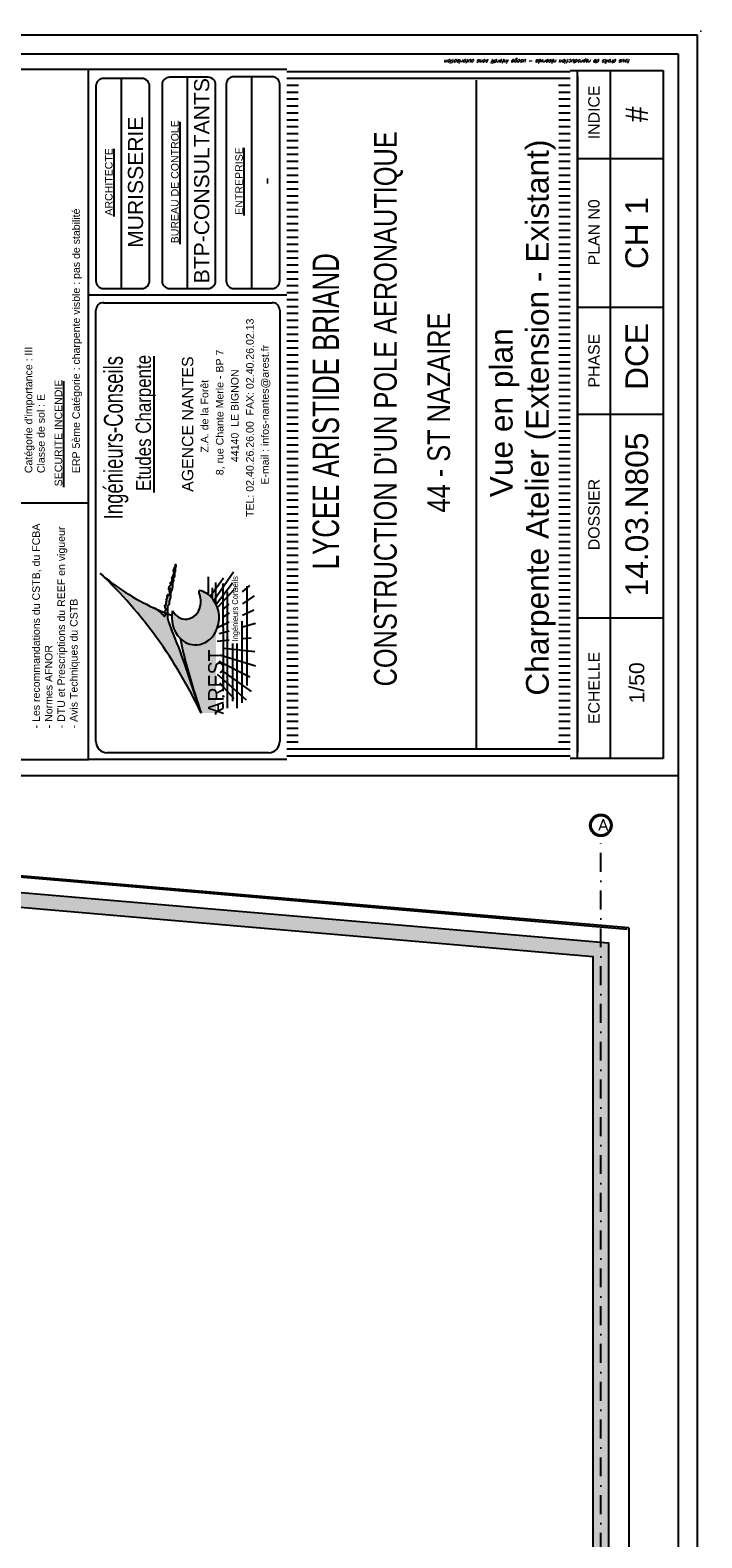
# Model space of a CAD drawing. Extents: x 293186 to 369035, y -341273 to -122059.
# Tile 64 of 64: x 343013 to 351909, y -142014 to -122059. Entities that reach past the tile are written whole.
import ezdxf

# ---------------------------------------------------------------- set-up
doc = ezdxf.new("R2010")
doc.units = 0
doc.header["$LTSCALE"] = 50
doc.linetypes.add('DASHDOT', pattern=[10, 5, -2.5, 0, -2.5])
doc.layers.get('0').update_dxf_attribs({"color": 1, "linetype": 'CONTINUOUS'})
doc.layers.add('ECHELLE_1_50', color=7, linetype='CONTINUOUS')
doc.styles.add('ARIAL', font='txt')
doc.styles.add('ARIAL_BLACK', font='txt')
doc.styles.add('CADWORK5', font='ROMAND', dxfattribs={"width": 0.8})
doc.styles.add('COMIC_SANS_MS', font='txt')
doc.styles.add('ROMANS', font='ROMANS')

# ---------------------------------------------------------------- blocks, each defined once
blk = doc.blocks.new('*X51')
at = {"layer": 'ECHELLE_1_50', "color": 17, "linetype": 'CONTINUOUS'}
for p, q in [((350163, -122609), (346413, -122609)), ((350163, -122700), (346413, -122700)), ((346567, -122792), (346413, -122792)), ((346563, -122883), (346413, -122883)), ((350163, -122792), (350008, -122792)), ((350163, -122883), (350013, -122883)), ((346563, -122975), (346413, -122975)), ((346563, -123066), (346413, -123066)), ((350163, -122975), (350013, -122975)), ((350163, -123066), (350013, -123066)), ((346563, -123158), (346413, -123158)), ((346563, -123249), (346413, -123249)), ((350163, -123158), (350013, -123158)), ((350163, -123249), (350013, -123249)), ((346563, -123341), (346413, -123341)), ((346563, -123432), (346413, -123432)), ((350163, -123341), (350013, -123341)), ((350163, -123432), (350013, -123432)), ((346563, -123524), (346413, -123524)), ((346563, -123615), (346413, -123615)), ((346563, -123707), (346413, -123707)), ((350163, -123524), (350013, -123524)), ((350163, -123615), (350013, -123615)), ((350163, -123707), (350013, -123707)), ((346563, -123798), (346413, -123798)), ((346563, -123890), (346413, -123890)), ((350163, -123798), (350013, -123798)), ((350163, -123890), (350013, -123890)), ((346563, -123981), (346413, -123981)), ((346563, -124073), (346413, -124073)), ((350163, -123981), (350013, -123981)), ((350163, -124073), (350013, -124073)), ((346563, -124164), (346413, -124164)), ((346563, -124256), (346413, -124256)), ((350163, -124164), (350013, -124164)), ((350163, -124256), (350013, -124256)), ((346563, -124347), (346413, -124347)), ((346563, -124439), (346413, -124439)), ((350163, -124347), (350013, -124347)), ((350163, -124439), (350013, -124439)), ((346563, -124530), (346413, -124530)), ((346563, -124622), (346413, -124622)), ((346563, -124713), (346413, -124713)), ((350163, -124530), (350013, -124530)), ((350163, -124622), (350013, -124622)), ((350163, -124713), (350013, -124713)), ((346563, -124805), (346413, -124805)), ((346563, -124896), (346413, -124896)), ((350163, -124805), (350013, -124805)), ((350163, -124896), (350013, -124896)), ((346563, -124988), (346413, -124988)), ((346563, -125079), (346413, -125079)), ((350163, -124988), (350013, -124988)), ((350163, -125079), (350013, -125079)), ((346563, -125171), (346413, -125171)), ((346563, -125262), (346413, -125262)), ((350163, -125171), (350013, -125171)), ((350163, -125262), (350013, -125262)), ((346563, -125354), (346413, -125354)), ((346563, -125445), (346413, -125445)), ((350163, -125354), (350013, -125354)), ((350163, -125445), (350013, -125445)), ((346563, -125537), (346413, -125537)), ((346563, -125628), (346413, -125628)), ((350163, -125537), (350013, -125537)), ((350163, -125628), (350013, -125628)), ((346563, -125720), (346413, -125720)), ((346563, -125811), (346413, -125811)), ((346563, -125903), (346413, -125903)), ((350163, -125720), (350013, -125720)), ((350163, -125811), (350013, -125811)), ((350163, -125903), (350013, -125903)), ((346563, -125994), (346413, -125994)), ((346563, -126086), (346413, -126086)), ((350163, -125994), (350013, -125994)), ((350163, -126086), (350013, -126086)), ((346563, -126177), (346413, -126177)), ((346563, -126269), (346413, -126269)), ((350163, -126177), (350013, -126177)), ((350163, -126269), (350013, -126269)), ((346563, -126360), (346413, -126360)), ((346563, -126452), (346413, -126452)), ((350163, -126360), (350013, -126360)), ((350163, -126452), (350013, -126452)), ((346563, -126543), (346413, -126543)), ((346563, -126635), (346413, -126635)), ((350163, -126543), (350013, -126543)), ((350163, -126635), (350013, -126635)), ((346563, -126726), (346413, -126726)), ((346563, -126818), (346413, -126818)), ((346563, -126909), (346413, -126909)), ((350163, -126726), (350013, -126726)), ((350163, -126818), (350013, -126818)), ((350163, -126909), (350013, -126909)), ((346563, -127001), (346413, -127001)), ((346563, -127092), (346413, -127092)), ((350163, -127001), (350013, -127001)), ((350163, -127092), (350013, -127092)), ((346563, -127184), (346413, -127184)), ((346563, -127275), (346413, -127275)), ((350163, -127184), (350013, -127184)), ((350163, -127275), (350013, -127275)), ((346563, -127367), (346413, -127367)), ((346563, -127458), (346413, -127458)), ((350163, -127367), (350013, -127367)), ((350163, -127458), (350013, -127458)), ((346563, -127550), (346413, -127550)), ((346563, -127641), (346413, -127641)), ((350163, -127550), (350013, -127550)), ((350163, -127641), (350013, -127641)), ((346563, -127733), (346413, -127733)), ((346563, -127824), (346413, -127824)), ((350163, -127733), (350013, -127733)), ((350163, -127824), (350013, -127824)), ((346563, -127916), (346413, -127916)), ((346563, -128007), (346413, -128007)), ((346563, -128099), (346413, -128099)), ((350163, -127916), (350013, -127916)), ((350163, -128007), (350013, -128007)), ((350163, -128099), (350013, -128099)), ((346563, -128190), (346413, -128190)), ((346563, -128282), (346413, -128282)), ((350163, -128190), (350013, -128190)), ((350163, -128282), (350013, -128282)), ((346563, -128373), (346413, -128373)), ((346563, -128465), (346413, -128465)), ((350163, -128373), (350013, -128373)), ((350163, -128465), (350013, -128465)), ((346563, -128556), (346413, -128556)), ((346563, -128648), (346413, -128648)), ((350163, -128556), (350013, -128556)), ((350163, -128648), (350013, -128648)), ((346563, -128739), (346413, -128739)), ((346563, -128831), (346413, -128831)), ((350163, -128739), (350013, -128739)), ((350163, -128831), (350013, -128831)), ((346563, -128922), (346413, -128922)), ((346563, -129014), (346413, -129014)), ((346563, -129105), (346413, -129105)), ((350163, -128922), (350013, -128922)), ((350163, -129014), (350013, -129014)), ((350163, -129105), (350013, -129105)), ((346563, -129197), (346413, -129197)), ((346563, -129288), (346413, -129288)), ((350163, -129197), (350013, -129197)), ((350163, -129288), (350013, -129288)), ((346563, -129380), (346413, -129380)), ((346563, -129471), (346413, -129471)), ((350163, -129380), (350013, -129380)), ((350163, -129471), (350013, -129471)), ((346563, -129563), (346413, -129563)), ((346563, -129654), (346413, -129654)), ((350163, -129563), (350013, -129563)), ((350163, -129654), (350013, -129654)), ((346563, -129746), (346413, -129746)), ((346563, -129837), (346413, -129837)), ((350163, -129746), (350013, -129746)), ((350163, -129837), (350013, -129837)), ((346563, -129929), (346413, -129929)), ((346563, -130020), (346413, -130020)), ((350163, -129929), (350013, -129929)), ((350163, -130020), (350013, -130020)), ((346563, -130112), (346413, -130112)), ((346563, -130203), (346413, -130203)), ((346563, -130295), (346413, -130295)), ((350163, -130112), (350013, -130112)), ((350163, -130203), (350013, -130203)), ((350163, -130295), (350013, -130295)), ((346563, -130386), (346413, -130386)), ((346563, -130478), (346413, -130478)), ((350163, -130386), (350013, -130386)), ((350163, -130478), (350013, -130478)), ((346563, -130569), (346413, -130569)), ((346563, -130661), (346413, -130661)), ((350163, -130569), (350013, -130569)), ((350163, -130661), (350013, -130661)), ((346563, -130752), (346413, -130752)), ((346563, -130844), (346413, -130844)), ((350163, -130752), (350013, -130752)), ((350163, -130844), (350013, -130844)), ((346563, -130935), (346413, -130935)), ((346563, -131027), (346413, -131027)), ((350163, -130935), (350013, -130935)), ((350163, -131027), (350013, -131027)), ((346563, -131118), (346413, -131118)), ((346563, -131210), (346413, -131210)), ((350163, -131118), (350013, -131118)), ((350163, -131210), (350013, -131210)), ((346563, -131301), (346413, -131301)), ((346563, -131393), (346413, -131393)), ((346563, -131484), (346413, -131484)), ((350163, -131484), (350012, -131484)), ((350163, -131301), (350013, -131301)), ((350163, -131393), (350013, -131393)), ((349821, -131576), (346413, -131576)), ((347686, -131667), (346413, -131667)), ((350163, -131667), (347686, -131667)), ((350163, -131576), (349821, -131576))]:
    blk.add_line(p, q, dxfattribs=at)
blk = doc.blocks.new('CDWK_PTTYP4')
h = blk.add_hatch(color=0)
edge = h.paths.add_edge_path()
edge.add_arc((0, 0), 0.5, 0, 360)

msp = doc.modelspace()

# ---------------------------------------------------------------- hatches: boundary and pattern name
at = {"layer": 'ECHELLE_1_50'}
for color, points in [(9, [(344658, -129709, -0.000872), (344648, -129704, -0.073464), (343941, -129249, -0.094057), (345278, -131098, -0.010242), (345172, -130777, 0.002568), (345065, -130464, 0.019111), (344886, -129994, -0.068559), (344838, -129857), (344838, -129854), (344838, -129851), (344838, -129848), (344838, -129845), (344838, -129841), (344838, -129838), (344838, -129835), (344838, -129832), (344838, -129829), (344838, -129826), (344838, -129823), (344838, -129820), (344838, -129817), (344838, -129814), (344838, -129811), (344838, -129808), (344838, -129805), (344838, -129802), (344838, -129799), (344838, -129796), (344838, -129793), (344838, -129790), (344838, -129787), (344838, -129785, -0.004065), (344792, -129767), (344793, -129769), (344795, -129771), (344797, -129774), (344800, -129776), (344802, -129779), (344804, -129781), (344805, -129784), (344806, -129787), (344806, -129790), (344806, -129793), (344805, -129796), (344803, -129799), (344802, -129802), (344800, -129804), (344798, -129807), (344797, -129809), (344795, -129812), (344793, -129815), (344791, -129818), (344789, -129818), (344787, -129817), (344784, -129814), (344782, -129811, 0.118975)]), (9, [(344827, -129588), (344825, -129589), (344822, -129589), (344819, -129590), (344816, -129591), (344815, -129592), (344815, -129595), (344815, -129598), (344816, -129602), (344817, -129606), (344817, -129609), (344817, -129613), (344817, -129616), (344814, -129619), (344812, -129620), (344810, -129622), (344811, -129625), (344813, -129627), (344815, -129630), (344817, -129633), (344817, -129636), (344815, -129639), (344814, -129641), (344812, -129644), (344810, -129647), (344809, -129650), (344809, -129654), (344809, -129657), (344810, -129661), (344811, -129664), (344812, -129667), (344811, -129669), (344809, -129670), (344805, -129671), (344802, -129672), (344798, -129673), (344795, -129674), (344794, -129675), (344793, -129678), (344793, -129681), (344794, -129684), (344795, -129687), (344796, -129691), (344797, -129694), (344797, -129697), (344797, -129701), (344798, -129703), (344799, -129706), (344800, -129709), (344801, -129712), (344804, -129714), (344806, -129717), (344808, -129719), (344809, -129721), (344810, -129724), (344810, -129727), (344809, -129729), (344808, -129732), (344806, -129735), (344804, -129738), (344802, -129741), (344800, -129744), (344798, -129747), (344796, -129749), (344794, -129752), (344792, -129755), (344791, -129758), (344791, -129761), (344791, -129764), (344792, -129766), (344792, -129767, 0.004065), (344838, -129785), (344838, -129783), (344838, -129780), (344838, -129777), (344838, -129774), (344838, -129771), (344838, -129768), (344838, -129765), (344838, -129761), (344837, -129758), (344837, -129755), (344837, -129752), (344837, -129748), (344836, -129745), (344836, -129742), (344836, -129738), (344835, -129735), (344835, -129732), (344835, -129728), (344835, -129725), (344834, -129722), (344834, -129718), (344834, -129715), (344834, -129712), (344834, -129708), (344834, -129705), (344835, -129702), (344835, -129699), (344835, -129696), (344836, -129693), (344836, -129690), (344837, -129687), (344838, -129684), (344839, -129681), (344840, -129679), (344842, -129676), (344843, -129673), (344845, -129671), (344847, -129668), (344849, -129666), (344851, -129664), (344854, -129662), (344856, -129660), (344858, -129657), (344859, -129655), (344860, -129652), (344860, -129649), (344860, -129646), (344859, -129643), (344859, -129640), (344858, -129636), (344858, -129633), (344858, -129630), (344858, -129627), (344858, -129623), (344858, -129620), (344859, -129617), (344859, -129614), (344860, -129611), (344861, -129608), (344862, -129605), (344863, -129603), (344865, -129600), (344866, -129597), (344867, -129594), (344868, -129591), (344869, -129588), (344870, -129585), (344871, -129582), (344872, -129579), (344873, -129576), (344874, -129573), (344874, -129570), (344874, -129567), (344875, -129564), (344875, -129561), (344875, -129558), (344875, -129555), (344875, -129552), (344875, -129549), (344875, -129546), (344875, -129543), (344874, -129540), (344874, -129536), (344874, -129533), (344874, -129530), (344874, -129527), (344874, -129524), (344875, -129521), (344875, -129518), (344875, -129515), (344876, -129512), (344877, -129509), (344877, -129506), (344878, -129503), (344879, -129500), (344880, -129497), (344881, -129494), (344882, -129491), (344883, -129488), (344884, -129485), (344885, -129482), (344886, -129479), (344887, -129477), (344888, -129474), (344889, -129471), (344890, -129468), (344892, -129465), (344893, -129462), (344894, -129459), (344895, -129456), (344896, -129453), (344897, -129450), (344898, -129447), (344899, -129444), (344900, -129441), (344901, -129438), (344901, -129435), (344902, -129432), (344903, -129429), (344903, -129426), (344904, -129423), (344904, -129420), (344904, -129417), (344904, -129414), (344904, -129411), (344904, -129408), (344904, -129405), (344904, -129402), (344904, -129398), (344904, -129395), (344904, -129392), (344904, -129389), (344904, -129386), (344904, -129383), (344904, -129380), (344904, -129377), (344905, -129374), (344905, -129371), (344906, -129368), (344907, -129365), (344908, -129362), (344909, -129359), (344911, -129356), (344912, -129353), (344913, -129350), (344914, -129347), (344915, -129345), (344915, -129341), (344915, -129338), (344914, -129335), (344913, -129332), (344912, -129329), (344911, -129326), (344910, -129323), (344910, -129320), (344910, -129317), (344910, -129314), (344911, -129312), (344913, -129309), (344915, -129307), (344918, -129305), (344920, -129303), (344922, -129300), (344924, -129298), (344926, -129296), (344927, -129293), (344928, -129290), (344929, -129287), (344930, -129284), (344930, -129281), (344930, -129278), (344930, -129275), (344929, -129272), (344929, -129269), (344929, -129265), (344928, -129262), (344928, -129259), (344928, -129255), (344928, -129252), (344928, -129249), (344928, -129246), (344928, -129243), (344929, -129239), (344930, -129237), (344931, -129234), (344932, -129231), (344934, -129228), (344935, -129225), (344936, -129223), (344937, -129220), (344938, -129217), (344939, -129214), (344939, -129211), (344939, -129208), (344939, -129204), (344938, -129201), (344938, -129198), (344937, -129195), (344937, -129192), (344937, -129189), (344936, -129185), (344936, -129182), (344936, -129180), (344937, -129177), (344937, -129174), (344938, -129171), (344940, -129169), (344941, -129166), (344942, -129163), (344943, -129160), (344945, -129157), (344946, -129153), (344947, -129150), (344947, -129146), (344947, -129142), (344947, -129139), (344946, -129137), (344944, -129135), (344941, -129134), (344937, -129134), (344934, -129135), (344932, -129137), (344931, -129139), (344931, -129142), (344932, -129145), (344933, -129149), (344935, -129152), (344936, -129155), (344936, -129159), (344936, -129161), (344934, -129163), (344932, -129165), (344929, -129166), (344926, -129168), (344923, -129170), (344921, -129173), (344920, -129176), (344920, -129179), (344921, -129182), (344923, -129186), (344925, -129190), (344926, -129192), (344927, -129194), (344925, -129195), (344922, -129194), (344918, -129194), (344915, -129194), (344913, -129195), (344911, -129197), (344910, -129199), (344909, -129201), (344908, -129204), (344908, -129207), (344908, -129211), (344908, -129215), (344909, -129219), (344909, -129223), (344910, -129227), (344911, -129231), (344912, -129236), (344913, -129240), (344914, -129244), (344915, -129247), (344915, -129251), (344915, -129254), (344915, -129257), (344913, -129260), (344911, -129262), (344908, -129264), (344905, -129266), (344903, -129269), (344904, -129271), (344906, -129273), (344908, -129275), (344908, -129278), (344906, -129280), (344903, -129282), (344901, -129285), (344900, -129288), (344899, -129292), (344899, -129296), (344899, -129299), (344898, -129301), (344896, -129302), (344893, -129303), (344890, -129303), (344888, -129304), (344886, -129306), (344886, -129308), (344886, -129311), (344886, -129314), (344887, -129318), (344888, -129321), (344889, -129325), (344890, -129329), (344890, -129333), (344891, -129337), (344891, -129341), (344890, -129344), (344889, -129347), (344887, -129350), (344885, -129352), (344884, -129355), (344884, -129358), (344884, -129360), (344885, -129363), (344886, -129366), (344888, -129369), (344889, -129372), (344889, -129376), (344890, -129379), (344889, -129382), (344887, -129386), (344885, -129389), (344882, -129390), (344880, -129390), (344880, -129389), (344879, -129385), (344879, -129381), (344877, -129378), (344875, -129376), (344871, -129375), (344869, -129375), (344867, -129376), (344867, -129378), (344868, -129380), (344869, -129383), (344871, -129387), (344872, -129391), (344874, -129394), (344875, -129398), (344875, -129402), (344874, -129405), (344872, -129408), (344870, -129411), (344867, -129413), (344864, -129416), (344861, -129418), (344858, -129420), (344855, -129422), (344853, -129424), (344851, -129426), (344850, -129428), (344850, -129429), (344850, -129431), (344852, -129433), (344854, -129435), (344856, -129437), (344858, -129440), (344861, -129442), (344863, -129445), (344865, -129449), (344865, -129453), (344866, -129457), (344865, -129460), (344865, -129463), (344864, -129465), (344863, -129464), (344861, -129462), (344860, -129459), (344859, -129455), (344858, -129451), (344856, -129447), (344855, -129444), (344853, -129441), (344850, -129440), (344848, -129441), (344846, -129444), (344844, -129447), (344843, -129450), (344843, -129453), (344844, -129455), (344845, -129458), (344847, -129461), (344849, -129464), (344851, -129467), (344852, -129471), (344853, -129475), (344855, -129479), (344855, -129484), (344856, -129489), (344857, -129494), (344857, -129498), (344857, -129503), (344857, -129508), (344857, -129513), (344857, -129518), (344856, -129522), (344856, -129526), (344855, -129530), (344854, -129534), (344853, -129537), (344852, -129540), (344850, -129542), (344849, -129544), (344848, -129545), (344846, -129545), (344844, -129545), (344843, -129544), (344841, -129542), (344839, -129539), (344837, -129536), (344835, -129535), (344833, -129535), (344831, -129536), (344829, -129539), (344827, -129543), (344825, -129546), (344824, -129550), (344824, -129553), (344823, -129556), (344823, -129559), (344824, -129562), (344825, -129565), (344826, -129569), (344827, -129572), (344828, -129576), (344829, -129580), (344829, -129583), (344829, -129586)]), (8, [(345251, -129476), (345251, -129511, -0.146168), (345265, -129686, -0.322857), (345091, -129854, -0.306518), (344899, -129743, 0.248709), (344991, -130101, 0.226898), (345221, -130196, 0.256161), (345466, -130029, 0.295999), (345432, -129588, 0.181745)]), (251, [(345221, -130196, -0.218672), (344997, -130108, 0.020911), (345172, -130777, -0.002632), (345278, -131098), (345472, -131098), (345472, -130016, -0.008912), (345466, -130029, -0.256161)])]:
    msp.add_hatch(color=color, dxfattribs=at).paths.add_polyline_path(points)
h = msp.add_hatch(dxfattribs=at)
h.set_pattern_fill('DOTS4', color=252, scale=56.692916, style=0, pattern_type=2)
h.set_pattern_definition([(0, (0, 0), (45.000002, 42.4200017), [0, -42.4200017])])
h.paths.add_polyline_path([(345251, -129476), (345251, -129511, -0.041482), (345265, -129559), (345265, -129479, 0.012192)])
at = {"layer": 'ECHELLE_1_50', "linetype": 'CONTINUOUS'}
h = msp.add_hatch(dxfattribs=at)
h.set_pattern_fill('DOTS1', color=212, scale=23.622048, style=0, pattern_type=2)
h.set_pattern_definition([(0, (0, 0), (150, 17.675), [0, -17.675])])
h.paths.add_polyline_path([(350671, -182676), (350471, -182676), (350471, -134324), (341391, -133545), (341391, -182676), (341191, -182676), (341191, -133327), (350671, -134140)])

# ---------------------------------------------------------------- linework, layer by layer
at = {"layer": 'ECHELLE_1_50', "color": 18}
for p, q in [((337645, -122372), (351596, -122372)), ((351596, -122372), (351596, -131922)), ((346413, -125569), (343784, -125569)), ((343784, -128319), (339558, -128319)), ((345674, -131712), (343784, -131712)), ((346413, -131712), (345626, -131712)), ((337645, -131922), (351596, -131922))]:
    msp.add_line(p, q, dxfattribs=at)
at = {"layer": 'ECHELLE_1_50', "color": 18, "linetype": 'CONTINUOUS'}
for p, q in [((343784, -131712), (343784, -122582)), ((344653, -128179), (344653, -126374))]:
    msp.add_line(p, q, dxfattribs=at)
at = {"layer": 'ECHELLE_1_50', "color": 224}
for p, q in [((344223, -125479), (344223, -122699)), ((345098, -125479), (345098, -122682)), ((345948, -125479), (345948, -122676)), ((350163, -122594), (351396, -122594)), ((350263, -131700), (350263, -122594)), ((350695, -122594), (350695, -131700)), ((351396, -122594), (351396, -131700)), ((348920, -122722), (348920, -131572)), ((351396, -123762), (350263, -123762)), ((343984, -125667), (346219, -125667)), ((343884, -131472), (343884, -125767)), ((346319, -125767), (346319, -131472)), ((351396, -125732), (350263, -125732)), ((351396, -127147), (350263, -127147)), ((350263, -129837), (351396, -129837)), ((346169, -131622), (344034, -131622)), ((351396, -131700), (350163, -131700))]:
    msp.add_line(p, q, dxfattribs=at)
at = {"layer": 'ECHELLE_1_50', "color": 17}
msp.add_line((350263, -122669), (350263, -131619), dxfattribs=at)
at = {"layer": 'ECHELLE_1_50', "color": 17, "linetype": 'CONTINUOUS'}
for p, q in [((344999, -124891), (344999, -123275)), ((344124, -124524), (344124, -123631)), ((345849, -124512), (345849, -123619))]:
    msp.add_line(p, q, dxfattribs=at)
at = {"layer": 'ECHELLE_1_50', "color": 224, "linetype": 'CONTINUOUS'}
msp.add_line((343457, -128107), (343457, -126704), dxfattribs=at)
at = {"layer": 'ECHELLE_1_50', "color": 252, "linetype": 'CONTINUOUS'}
for p, q in [((345373, -129524), (345373, -129293)), ((345708, -129232), (345451, -129605)), ((345251, -129511), (345251, -129476)), ((345402, -129548), (345573, -129310)), ((345428, -129575), (345428, -129439)), ((345472, -129638), (345472, -129369)), ((345479, -129653), (345693, -129373)), ((345712, -129468), (345498, -129698)), ((345570, -129967), (345570, -129382)), ((345626, -131033), (345626, -129490)), ((345826, -129495), (345921, -129409)), ((345885, -130731), (345885, -129417)), ((345885, -130731), (345885, -129417)), ((345562, -129731), (345647, -129655)), ((345978, -129547), (345826, -129652)), ((345494, -129964), (345647, -129890)), ((345647, -129775), (345562, -129833)), ((345815, -129881), (345815, -130963)), ((345826, -129803), (345974, -129731)), ((345647, -130012), (345515, -130050)), ((345570, -129967), (345570, -130779)), ((345998, -129911), (345826, -129961)), ((345826, -130113), (345940, -130102)), ((345488, -130145), (345647, -130130)), ((345989, -130289), (345578, -130242)), ((345694, -130175), (345694, -130940)), ((345756, -131033), (345756, -130175)), ((345922, -130624), (345510, -130416)), ((345922, -130624), (345510, -130416)), ((345524, -130329), (345996, -130473)), ((345490, -130581), (345874, -130921)), ((345946, -130811), (345578, -130551)), ((345713, -130910), (345523, -130703)), ((345570, -130810), (345570, -130779)), ((345472, -131119), (345472, -131087)), ((345570, -131033), (345570, -130975))]:
    msp.add_line(p, q, dxfattribs=at)
at = {"layer": 'ECHELLE_1_50', "color": 7, "linetype": 'CONTINUOUS'}
msp.add_line((345472, -131087), (345570, -131033), dxfattribs=at)
at = {"layer": 'ECHELLE_1_50', "color": 158, "linetype": 'DASHDOT'}
msp.add_line((350571, -183207), (350571, -132729), dxfattribs=at)
at = {"layer": 'ECHELLE_1_50', "color": 32}
for p, q in [((350941, -133942), (341391, -133124)), ((350921, -133961), (341391, -133144)), ((350941, -133942), (350941, -182676))]:
    msp.add_line(p, q, dxfattribs=at)
at = {"layer": 'ECHELLE_1_50', "color": 32, "linetype": 'CONTINUOUS'}
for points in [[(351846, -122122), (351846, -203225), (309896, -203225), (309896, -122122), (351846, -122122)], [(351596, -122372), (351596, -202975), (310146, -202975), (310146, -122372), (351596, -122372)]]:
    msp.add_lwpolyline(points, dxfattribs=at)
at = {"layer": 'ECHELLE_1_50', "color": 18}
for points in [[(346413, -122582), (339458, -122582), (337645, -122582)], [(337645, -131712), (339558, -131712), (343784, -131712)]]:
    msp.add_lwpolyline(points, dxfattribs=at)
at = {"layer": 'ECHELLE_1_50', "color": 224}
for points in [[(343884, -122799), (343884, -125379, 0.414214), (343984, -125479), (344494, -125479, 0.414212), (344594, -125379), (344594, -122799, 0.414212), (344494, -122699), (343984, -122699, 0.414214), (343884, -122799)], [(344859, -125479), (345369, -125479, 0.414214), (345469, -125379), (345469, -122782, 0.414214), (345369, -122682), (344859, -122682, 0.414212), (344759, -122782), (344759, -125379, 0.414212), (344859, -125479)], [(345609, -122776), (345609, -125379, 0.414212), (345709, -125479), (346219, -125479, 0.414214), (346319, -125379), (346319, -122776, 0.414214), (346219, -122676), (345709, -122676, 0.414212), (345609, -122776)]]:
    msp.add_lwpolyline(points, format="xyb", dxfattribs=at)
at = {"layer": 'ECHELLE_1_50', "color": 252, "linetype": 'CONTINUOUS'}
for points in [[(344838, -129857), (344838, -129854), (344838, -129851), (344838, -129848), (344838, -129845), (344838, -129841), (344838, -129838), (344838, -129835), (344838, -129832), (344838, -129829), (344838, -129826), (344838, -129823), (344838, -129820), (344838, -129817), (344838, -129814), (344838, -129811), (344838, -129808), (344838, -129805), (344838, -129802), (344838, -129799), (344838, -129796), (344838, -129793), (344838, -129790), (344838, -129787), (344838, -129783), (344838, -129780), (344838, -129777), (344838, -129774), (344838, -129771), (344838, -129768), (344838, -129765), (344838, -129761), (344837, -129758), (344837, -129755), (344837, -129752), (344837, -129748), (344836, -129745), (344836, -129742), (344836, -129738), (344835, -129735), (344835, -129732), (344835, -129728), (344835, -129725), (344834, -129722), (344834, -129718), (344834, -129715), (344834, -129712), (344834, -129708), (344834, -129705), (344835, -129702), (344835, -129699), (344835, -129696), (344836, -129693), (344836, -129690), (344837, -129687), (344838, -129684), (344839, -129681), (344840, -129679), (344842, -129676), (344843, -129673), (344845, -129671), (344847, -129668), (344849, -129666), (344851, -129664), (344854, -129662), (344856, -129660), (344858, -129657), (344859, -129655), (344860, -129652), (344860, -129649), (344860, -129646), (344859, -129643), (344859, -129640), (344858, -129636), (344858, -129633), (344858, -129630), (344858, -129627), (344858, -129623), (344858, -129620), (344859, -129617), (344859, -129614), (344860, -129611), (344861, -129608), (344862, -129605), (344863, -129603), (344865, -129600), (344866, -129597), (344867, -129594), (344868, -129591), (344869, -129588), (344870, -129585), (344871, -129582), (344872, -129579), (344873, -129576), (344874, -129573), (344874, -129570), (344874, -129567), (344875, -129564), (344875, -129561), (344875, -129558), (344875, -129555), (344875, -129552), (344875, -129549), (344875, -129546), (344875, -129543), (344874, -129540), (344874, -129536), (344874, -129533), (344874, -129530), (344874, -129527), (344874, -129524), (344875, -129521), (344875, -129518), (344875, -129515), (344876, -129512), (344877, -129509), (344877, -129506), (344878, -129503), (344879, -129500), (344880, -129497), (344881, -129494), (344882, -129491), (344883, -129488), (344884, -129485), (344885, -129482), (344886, -129479), (344887, -129477), (344888, -129474), (344889, -129471), (344890, -129468), (344892, -129465), (344893, -129462), (344894, -129459), (344895, -129456), (344896, -129453), (344897, -129450), (344898, -129447), (344899, -129444), (344900, -129441), (344901, -129438), (344901, -129435), (344902, -129432), (344903, -129429), (344903, -129426), (344904, -129423), (344904, -129420), (344904, -129417), (344904, -129414), (344904, -129411), (344904, -129408), (344904, -129405), (344904, -129402), (344904, -129398), (344904, -129395), (344904, -129392), (344904, -129389), (344904, -129386), (344904, -129383), (344904, -129380), (344904, -129377), (344905, -129374), (344905, -129371), (344906, -129368), (344907, -129365), (344908, -129362), (344909, -129359), (344911, -129356), (344912, -129353), (344913, -129350), (344914, -129347), (344915, -129345), (344915, -129341), (344915, -129338), (344914, -129335), (344913, -129332), (344912, -129329), (344911, -129326), (344910, -129323), (344910, -129320), (344910, -129317), (344910, -129314), (344911, -129312), (344913, -129309), (344915, -129307), (344918, -129305), (344920, -129303), (344922, -129300), (344924, -129298), (344926, -129296), (344927, -129293), (344928, -129290), (344929, -129287), (344930, -129284), (344930, -129281), (344930, -129278), (344930, -129275), (344929, -129272), (344929, -129269), (344929, -129265), (344928, -129262), (344928, -129259), (344928, -129255), (344928, -129252), (344928, -129249), (344928, -129246), (344928, -129243), (344929, -129239), (344930, -129237), (344931, -129234), (344932, -129231), (344934, -129228), (344935, -129225), (344936, -129223), (344937, -129220), (344938, -129217), (344939, -129214), (344939, -129211), (344939, -129208), (344939, -129204), (344938, -129201), (344938, -129198), (344937, -129195), (344937, -129192), (344937, -129189), (344936, -129185), (344936, -129182), (344936, -129180), (344937, -129177), (344937, -129174), (344938, -129171), (344940, -129169), (344941, -129166), (344942, -129163), (344943, -129160), (344945, -129157), (344946, -129153), (344947, -129150), (344947, -129146), (344947, -129142), (344947, -129139), (344946, -129137), (344944, -129135), (344941, -129134), (344937, -129134), (344934, -129135), (344932, -129137), (344931, -129139), (344931, -129142), (344932, -129145), (344933, -129149), (344935, -129152), (344936, -129155), (344936, -129159), (344936, -129161), (344934, -129163), (344932, -129165), (344929, -129166), (344926, -129168), (344923, -129170), (344921, -129173), (344920, -129176), (344920, -129179), (344921, -129182), (344923, -129186), (344925, -129190), (344926, -129192), (344927, -129194), (344925, -129195), (344922, -129194), (344918, -129194), (344915, -129194), (344913, -129195), (344911, -129197), (344910, -129199), (344909, -129201), (344908, -129204), (344908, -129207), (344908, -129211), (344908, -129215), (344909, -129219), (344909, -129223), (344910, -129227), (344911, -129231), (344912, -129236), (344913, -129240), (344914, -129244), (344915, -129247), (344915, -129251), (344915, -129254), (344915, -129257), (344913, -129260), (344911, -129262), (344908, -129264), (344905, -129266), (344903, -129269), (344904, -129271), (344906, -129273), (344908, -129275), (344908, -129278), (344906, -129280), (344903, -129282), (344901, -129285), (344900, -129288), (344899, -129292), (344899, -129296), (344899, -129299), (344898, -129301), (344896, -129302), (344893, -129303), (344890, -129303), (344888, -129304), (344886, -129306), (344886, -129308), (344886, -129311), (344886, -129314), (344887, -129318), (344888, -129321), (344889, -129325), (344890, -129329), (344890, -129333), (344891, -129337), (344891, -129341), (344890, -129344), (344889, -129347), (344887, -129350), (344885, -129352), (344884, -129355), (344884, -129358), (344884, -129360), (344885, -129363), (344886, -129366), (344888, -129369), (344889, -129372), (344889, -129376), (344890, -129379), (344889, -129382), (344887, -129386), (344885, -129389), (344882, -129390), (344880, -129390), (344880, -129389), (344879, -129385), (344879, -129381), (344877, -129378), (344875, -129376), (344871, -129375), (344869, -129375), (344867, -129376), (344867, -129378), (344868, -129380), (344869, -129383), (344871, -129387), (344872, -129391), (344874, -129394), (344875, -129398), (344875, -129402), (344874, -129405), (344872, -129408), (344870, -129411), (344867, -129413), (344864, -129416), (344861, -129418), (344858, -129420), (344855, -129422), (344853, -129424), (344851, -129426), (344850, -129428), (344850, -129429), (344850, -129431), (344852, -129433), (344854, -129435), (344856, -129437), (344858, -129440), (344861, -129442), (344863, -129445), (344865, -129449), (344865, -129453), (344866, -129457), (344865, -129460), (344865, -129463), (344864, -129465), (344863, -129464), (344861, -129462), (344860, -129459), (344859, -129455), (344858, -129451), (344856, -129447), (344855, -129444), (344853, -129441), (344850, -129440), (344848, -129441), (344846, -129444), (344844, -129447), (344843, -129450), (344843, -129453), (344844, -129455), (344845, -129458), (344847, -129461), (344849, -129464), (344851, -129467), (344852, -129471), (344853, -129475), (344855, -129479), (344855, -129484), (344856, -129489), (344857, -129494), (344857, -129498), (344857, -129503), (344857, -129508), (344857, -129513), (344857, -129518), (344856, -129522), (344856, -129526), (344855, -129530), (344854, -129534), (344853, -129537), (344852, -129540), (344850, -129542), (344849, -129544), (344848, -129545), (344846, -129545), (344844, -129545), (344843, -129544), (344841, -129542), (344839, -129539), (344837, -129536), (344835, -129535), (344833, -129535), (344831, -129536), (344829, -129539), (344827, -129543), (344825, -129546), (344824, -129550), (344824, -129553), (344823, -129556), (344823, -129559), (344824, -129562), (344825, -129565), (344826, -129569), (344827, -129572), (344828, -129576), (344829, -129580), (344829, -129583), (344829, -129586), (344827, -129588), (344825, -129589), (344822, -129589), (344819, -129590), (344816, -129591), (344815, -129592), (344815, -129595), (344815, -129598), (344816, -129602), (344817, -129606), (344817, -129609), (344817, -129613), (344817, -129616), (344814, -129619), (344812, -129620), (344810, -129622), (344811, -129625), (344813, -129627), (344815, -129630), (344817, -129633), (344817, -129636), (344815, -129639), (344814, -129641), (344812, -129644), (344810, -129647), (344809, -129650), (344809, -129654), (344809, -129657), (344810, -129661), (344811, -129664), (344812, -129667), (344811, -129669), (344809, -129670), (344805, -129671), (344802, -129672), (344798, -129673), (344795, -129674), (344794, -129675), (344793, -129678), (344793, -129681), (344794, -129684), (344795, -129687), (344796, -129691), (344797, -129694), (344797, -129697), (344797, -129701), (344798, -129703), (344799, -129706), (344800, -129709), (344801, -129712), (344804, -129714), (344806, -129717), (344808, -129719), (344809, -129721), (344810, -129724), (344810, -129727), (344809, -129729), (344808, -129732), (344806, -129735), (344804, -129738), (344802, -129741), (344800, -129744), (344798, -129747), (344796, -129749), (344794, -129752), (344792, -129755), (344791, -129758), (344791, -129761), (344791, -129764), (344792, -129766), (344793, -129769), (344795, -129771), (344797, -129774), (344800, -129776), (344802, -129779), (344804, -129781), (344805, -129784), (344806, -129787), (344806, -129790), (344806, -129793), (344805, -129796), (344803, -129799), (344802, -129802), (344800, -129804), (344798, -129807), (344797, -129809), (344795, -129812), (344793, -129815), (344791, -129818), (344789, -129818), (344787, -129817), (344784, -129814), (344782, -129811)], [(345727, -129450), (345727, -129450), (345727, -129450), (345727, -129450), (345727, -129450), (345727, -129450), (345727, -129449), (345727, -129449), (345728, -129449), (345727, -129449), (345727, -129450), (345727, -129450), (345727, -129450), (345727, -129450), (345727, -129451), (345727, -129451), (345727, -129451), (345727, -129451), (345727, -129451), (345727, -129451), (345727, -129451), (345727, -129450), (345727, -129450), (345727, -129450), (345727, -129450), (345727, -129450)], [(345572, -130672), (345572, -130696), (345571, -130696), (345571, -130696), (345571, -130696), (345570, -130696), (345570, -130696), (345570, -130696), (345569, -130696), (345569, -130696), (345569, -130672), (345572, -130672), (345572, -130672)], [(345572, -130869), (345572, -130883), (345569, -130884), (345569, -130869), (345572, -130869), (345572, -130869)]]:
    msp.add_lwpolyline(points, dxfattribs=at)
at = {"layer": 'ECHELLE_1_50', "color": 7, "linetype": 'CONTINUOUS', "elevation": 2540}
msp.add_lwpolyline([(350671, -182676), (350471, -182676), (350471, -134324), (341391, -133545), (341391, -182676), (341191, -182676), (341191, -133327), (350671, -134140)], close=True, dxfattribs=at)
at = {"layer": 'ECHELLE_1_50', "color": 158, "linetype": 'CONTINUOUS'}
for radius in [145, 130]:
    msp.add_circle((350571, -132584), radius, dxfattribs=at)
at = {"layer": 'ECHELLE_1_50', "color": 224}
for centre, radius, start, end in [((343984, -125767), 100, 89.9999, 180.0001), ((346219, -125767), 100, 359.9999, 90.0001), ((344034, -131472), 150, 179.9999, 270.0001), ((346169, -131472), 150, 269.9999, 0.0001)]:
    msp.add_arc(centre, radius, start, end, dxfattribs=at)
at = {"layer": 'ECHELLE_1_50', "color": 252, "linetype": 'CONTINUOUS'}
for centre, radius, start, end in [((339738, -133695), 6118, 25.1173, 46.6104), ((345836, -127084), 2877, 228.7955, 245.602), ((345192, -129773), 303, 37.6642, 78.8672), ((345062, -129650), 206, 278.2804, 349.8525), ((344964, -129622), 308, 347.9205, 21.1842), ((345109, -129835), 406, 331.4252, 37.3799), ((344509, -130018), 343, 37.1783, 66.108), ((345933, -126934), 3054, 245.1124, 250.0104), ((345359, -129752), 532, 191.3851, 207.073), ((345283, -129835), 395, 166.5209, 223.6987), ((345077, -129656), 198, 206.0574, 274.2225), ((338831, -132581), 6584, 18.758, 23.1373), ((345192, -129889), 308, 275.5168, 332.9887), ((353073, -128353), 8264, 192.2589, 199.3978), ((345205, -129908), 288, 223.9412, 273.2804), ((314683, -140993), 32155, 17.9227, 19.1144)]:
    msp.add_arc(centre, radius, start, end, dxfattribs=at)

# ---------------------------------------------------------------- block references
at = {"layer": 'ECHELLE_1_50', "color": 2, "xscale": 25, "yscale": 25}
msp.add_blockref('CDWK_PTTYP4', (351896, -122072), dxfattribs=at)
at = {"layer": 'ECHELLE_1_50', "color": 0}
msp.add_blockref('*X51', (0, 0), dxfattribs=at)

# ---------------------------------------------------------------- texts
at = {"layer": 'ECHELLE_1_50', "color": 117, "style": 'ROMANS', "oblique": 25}
msp.add_text('tous droits de reproduction réservés - usage interdit sans autorisation', height=50, rotation=180, dxfattribs=at).set_placement((350960, -122448))
at = {"layer": 'ECHELLE_1_50', "color": 224}
for s, height, style, p in [('BTP-CONSULTANTS', 200, 'ARIAL', (345384, -125410)), ('MURISSERIE', 200, 'ARIAL', (344508, -124941)), ('-', 200, 'ARIAL', (346233, -124102)), ('CH 1', 300, 'ARIAL', (351196, -125222)), ('Vue en plan', 300, 'ARIAL', (349402, -128242)), ('DCE', 300, 'ARIAL', (351196, -126821)), ('AGENCE NANTES', 150, 'ARIAL_BLACK', (345173, -128170)), ('SECURITE INCENDIE', 100, 'ARIAL', (343437, -128097)), ('14.03.N805', 300, 'ARIAL', (351196, -129553))]:
    msp.add_text(s, height=height, rotation=90, dxfattribs=dict(at, style=style)).set_placement(p)
at = {"layer": 'ECHELLE_1_50', "color": 18, "style": 'ARIAL'}
for s, height, p in [('INDICE', 150, (350554, -123503)), ('Charpente Atelier (Extension - Existant)', 300, (349880, -130867)), ('PLAN N0', 150, (350554, -125172)), ('PHASE', 150, (350554, -126789)), ('DOSSIER', 150, (350554, -128942)), ('ECHELLE', 150, (350554, -131243)), ('1/50', 200, (351146, -130970))]:
    msp.add_text(s, height=height, rotation=90, dxfattribs=at).set_placement(p)
at = {"layer": 'ECHELLE_1_50', "color": 224}
for s, height, style, width, p in [('#', 300, 'ARIAL_BLACK', 0.9, (351196, -123278)), ('LYCEE ARISTIDE BRIAND', 350, 'ARIAL', 0.7, (347103, -129195)), ('Ingénieurs-Conseils', 250, 'ARIAL_BLACK', 0.7, (344240, -128533))]:
    msp.add_text(s, height=height, rotation=90, dxfattribs=dict(at, style=style, width=width)).set_placement(p)
at = {"layer": 'ECHELLE_1_50', "color": 17, "style": 'ARIAL'}
for s, p in [('BUREAU DE CONTROLE', (344979, -124881)), ('ARCHITECTE', (344104, -124514)), ('ENTREPRISE', (345829, -124502)), ('ERP 5ème Catégorie : charpente visble : pas de stabilité', (343671, -127922)), ("Catégorie d'importance : III", (343041, -127922)), ('Classe de sol : E', (343206, -127922)), ('- Les recommandations du CSTB, du FCBA', (343141, -131300)), ('- DTU et Prescriptions du REEF en vigueur', (343474, -131300)), ('- Avis Techniques du CSTB', (343641, -131300)), ('- Normes AFNOR', (343308, -131300))]:
    msp.add_text(s, height=100, rotation=90, dxfattribs=at).set_placement(p)
at = {"layer": 'ECHELLE_1_50', "color": 18, "style": 'ARIAL', "width": 0.8}
for s, height, p in [("CONSTRUCTION D'UN POLE AERONAUTIQUE", 300, (347867, -130745)), ('44 - ST NAZAIRE', 300, (348574, -128443)), ('Etudes Charpente', 200, (344613, -128159))]:
    msp.add_text(s, height=height, rotation=90, dxfattribs=at).set_placement(p)
at = {"layer": 'ECHELLE_1_50', "color": 117, "style": 'ARIAL'}
for s, p in [('TEL: 02.40.26.26.00  FAX: 02.40.26.02.13', (345973, -128502)), ('E-mail : infos-nantes@arest.fr', (346173, -128075)), ('8, rue Chante Merle - BP 7', (345573, -127950)), ('Z.A. de la Forêt', (345373, -127650)), ('44140  LE BIGNON', (345773, -127776))]:
    msp.add_text(s, height=100, rotation=90, dxfattribs=at).set_placement(p)
at = {"layer": 'ECHELLE_1_50', "color": 252, "width": 0.9}
for s, height, style, p in [('Ingénieurs Conseils', 79.07, 'COMIC_SANS_MS', (345766, -130149)), ('AREST', 205.2, 'ARIAL_BLACK', (345575, -131116))]:
    msp.add_text(s, height=height, rotation=90, dxfattribs=dict(at, style=style)).set_placement(p)
at = {"layer": 'ECHELLE_1_50', "color": 96, "style": 'CADWORK5', "width": 1.125}
msp.add_text('A', height=150, dxfattribs=at).set_placement((350538, -132654))

doc.saveas('drawing.dxf')
